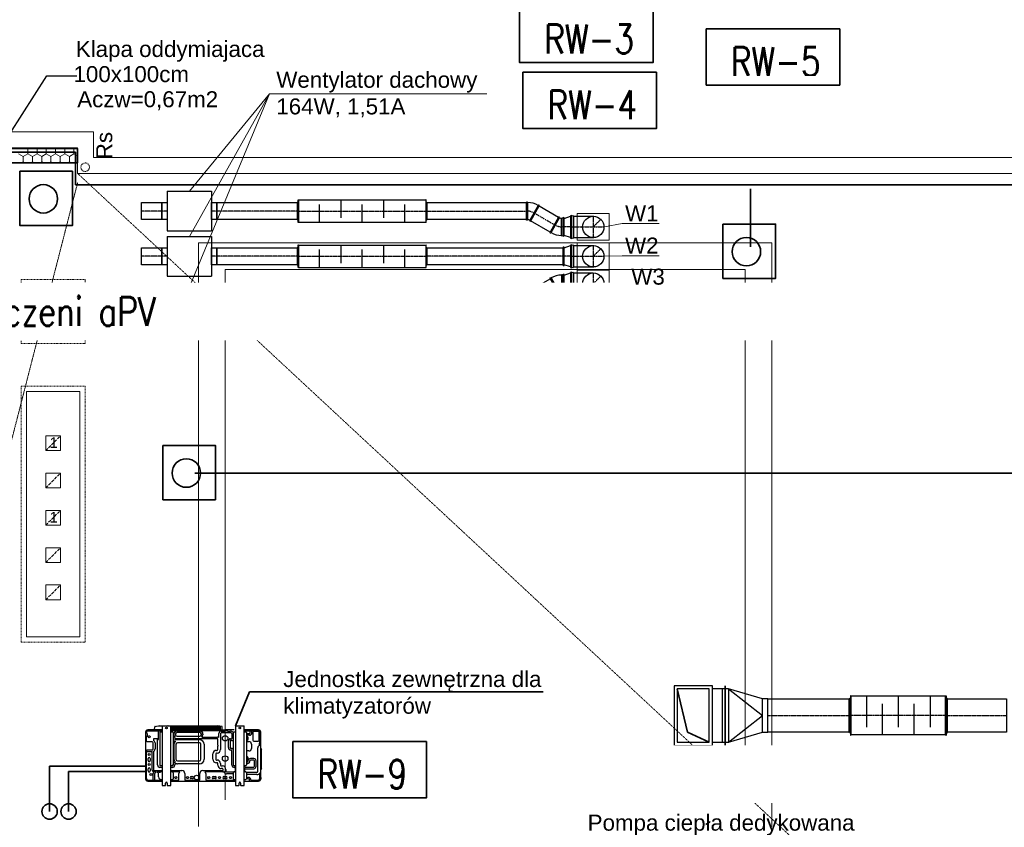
# Model space of a CAD drawing. Header units: centimetres. Extents: x 42630 to 130002, y 15 to 29179.
# Tile 146 of 175: x 83560 to 84484, y 4467 to 5225. Entities that reach past the tile are written whole.
import ezdxf
from ezdxf.enums import TextEntityAlignment as Align

# ---------------------------------------------------------------- set-up
doc = ezdxf.new("R2010")
doc.units = ezdxf.units.CM
doc.header["$LTSCALE"] = 0.01
for name, pattern in [('CENTER', [0.55, 0.37, -0.06, 0.06, -0.06]), ('Krawędzie ukryte', [391.222223, 282.222223, -109]), ('PRZERYWANA', [0.282222, 0.141111, -0.141111]), ('Przerywana 2', [135, 75, -60])]:
    doc.linetypes.add(name, pattern=pattern)
doc.layers.get('0').update_dxf_attribs({"color": 253})
for name, color, linetype, lineweight in [('1ESTAWIENIE STOLARKI_Pen_No__1_Nr_Pióra__7_Nr_Pióra__1', 7, 'Continuous', 13), ('2D - Ogólne_Nr_Pióra__1', 7, 'Continuous', 13), ('c.o. opis', 6, 'Continuous', 18), ('E0odgrom', 6, 'Continuous', 35), ('IS went opis', 7, 'Continuous', 20), ('Klimatyzacja', 3, 'Continuous', 35), ('Opisy - Etykiety_Nr_Pióra__20', 1, 'Continuous', 0), ('Opisy - Tekst_Nr_Pióra__1', 7, 'Continuous', 13), ('Pprzeowdy', 5, 'Continuous', 35), ('wentylacja opis', 30, 'Continuous', 35), ('Wentylacja wywiew', 4, 'Continuous', 35)]:
    doc.layers.add(name, color=color, linetype=linetype, lineweight=lineweight)
for name, color, linetype, lineweight, true_color in [('2D - Ogólne_Nr_Pióra__108', 7, 'Continuous', 13, 0xfd8379), ('2D - Ogólne_Nr_Pióra__2', 7, 'Continuous', 15, 0x7f7f7f), ('2D - Ogólne_Nr_Pióra__68', 7, 'Continuous', 35, 0xfd4435), ('Opisy - Etykiety_Nr_Pióra__88', 7, 'Continuous', 20, 0xfd4435)]:
    doc.layers.add(name, color=color, linetype=linetype, lineweight=lineweight, true_color=true_color)
for name, color, linetype in [('ADD', 1, 'Continuous'), ('RLINE', 1, 'Continuous'), ('VIS_WIRE', 1, 'Continuous'), ('WEN_NAW-_ATRYBUT', 6, 'Continuous'), ('WEN_NAW-_OSIE', 2, 'CENTER'), ('WEN_NAW-_ZLICZAC', 30, 'Continuous')]:
    doc.layers.add(name, color=color, linetype=linetype)
doc.styles.add('GENERATED_STYLE_1', font='arial.ttf')
doc.styles.add('GENERATED_STYLE_2', font='arial.ttf')
doc.styles.add('GENERATED_STYLE_4', font='arial.ttf')
doc.styles.add('p', font='simplex.shx', dxfattribs={"width": 0.8, "height": 100})
doc.styles.add('STYL_WENTYLE', font='arial.ttf', dxfattribs={"width": 0.8})
doc.linetypes.add('X', pattern='A,0,0,[1,DACH1.Shx,S=3.968254,R=0,X=0,Y=0],-500,0', length=500)

# ---------------------------------------------------------------- blocks, each defined once
blk = doc.blocks.new('SR-C160_50_12')
blk.add_lwpolyline([(0, -80), (0, 80), (50, 80), (50, -80)], close=True)
for p in [(0, 0), (50, 0)]:
    blk.add_point(p)
at = {"layer": 'WEN_NAW-_OSIE'}
blk.add_line((0, 0), (50, 0), dxfattribs=at)
at = {"layer": 'WEN_NAW-_ATRYBUT', "style": 'STYL_WENTYLE', "width": 0.8, "flags": 8}
blk.add_attdef('WENTYLE', text='', height=50, dxfattribs=at).set_placement((25, 0), align=Align.BOTTOM_LEFT)
at = {"layer": 'WEN_NAW-_OSIE', "style": 'STYL_WENTYLE', "width": 0.8, "flags": 8}
blk.add_attdef('FI_KANALU', text='', height=40, dxfattribs=at).set_placement((25, 40), align=Align.MIDDLE_CENTER)

msp = doc.modelspace()

# ---------------------------------------------------------------- linework, layer by layer
at = {"color": 252}
for p, q in [((83821.254, 5055.533), (83940.614, 5055.533)), ((83860.934, 5055.533), (83860.934, 5038.733)), ((83900.934, 5055.533), (83900.934, 5038.733)), ((83840.934, 5034.533), (83840.934, 5051.333)), ((83880.934, 5034.533), (83880.934, 5051.333)), ((83920.934, 5034.533), (83920.934, 5051.333)), ((84070.713, 5038.147), (84076.413, 5040.147)), ((84079.289, 5040.147), (84097.889, 5040.147)), ((83821.254, 5034.533), (83940.614, 5034.533)), ((84076.413, 5020.147), (84070.713, 5022.147)), ((84079.289, 5020.147), (84097.889, 5020.147)), ((83821.254, 5013.095), (83940.614, 5013.095)), ((83840.934, 4992.095), (83840.934, 5008.895)), ((83860.934, 5013.095), (83860.934, 4996.295)), ((83880.934, 4992.095), (83880.934, 5008.895)), ((83900.934, 5013.095), (83900.934, 4996.295)), ((83920.934, 4992.095), (83920.934, 5008.895)), ((84070.713, 5010.595), (84076.413, 5012.595)), ((84079.289, 5012.595), (84097.889, 5012.595)), ((83821.254, 4992.095), (83940.614, 4992.095)), ((84076.413, 4992.595), (84070.713, 4994.595)), ((84079.289, 4992.595), (84097.889, 4992.595)), ((84070.713, 4984.937), (84076.413, 4986.937)), ((84079.289, 4986.937), (84097.889, 4986.937)), ((83821.254, 4965.717), (83940.614, 4965.717)), ((83840.934, 4944.717), (83840.934, 4961.517)), ((83860.934, 4965.717), (83860.934, 4948.917)), ((83880.934, 4944.717), (83880.934, 4961.517)), ((83900.934, 4965.717), (83900.934, 4948.917)), ((83920.934, 4944.717), (83920.934, 4961.517)), ((84076.413, 4966.937), (84070.713, 4968.937)), ((84079.289, 4966.937), (84097.889, 4966.937)), ((83821.254, 4944.717), (83940.614, 4944.717)), ((84218.691, 4596.805), (84218.691, 4546.805)), ((84221.691, 4599.805), (84221.691, 4596.805)), ((84221.691, 4596.805), (84221.691, 4599.805)), ((84224.691, 4596.805), (84224.691, 4546.805)), ((84224.691, 4596.805), (84256.691, 4571.805)), ((84224.691, 4596.805), (84224.691, 4546.805)), ((84256.691, 4556.055), (84256.691, 4587.555)), ((84428.463, 4590.055, -64.197), (84339.723, 4590.055, -64.197)), ((84354.093, 4590.055, -64.197), (84354.093, 4560.855, -64.197)), ((84369.093, 4553.555, -64.197), (84369.093, 4582.755, -64.197)), ((84384.093, 4590.055, -64.197), (84384.093, 4560.855, -64.197)), ((84399.093, 4553.555, -64.197), (84399.093, 4582.755, -64.197)), ((84414.093, 4590.055, -64.197), (84414.093, 4560.855, -64.197)), ((84224.691, 4546.805), (84256.691, 4571.805)), ((84221.691, 4543.805), (84221.691, 4546.805)), ((84221.691, 4546.805), (84221.691, 4543.805)), ((84428.463, 4553.555, -64.197), (84339.723, 4553.555, -64.197))]:
    msp.add_line(p, q, dxfattribs=at)
for points in [[(83820.934, 5034.533), (83820.934, 5055.533, -1), (83821.254, 5055.533), (83821.254, 5034.533, -1)], [(83940.934, 5034.533), (83940.934, 5055.533, 1), (83940.614, 5055.533), (83940.614, 5034.533, 1)], [(84035.159, 5037.033), (84035.159, 5053.033, -1), (84036.279, 5053.033), (84036.279, 5037.033, -1)], [(83820.934, 5037.033), (83820.934, 5053.033, 1), (83820.134, 5053.033), (83820.134, 5037.033, 1)], [(83940.934, 5037.033), (83940.934, 5053.033, -1), (83941.734, 5053.033), (83941.734, 5037.033, -1)], [(84039.159, 5035.961), (84047.159, 5049.818, 1), (84046.189, 5050.378), (84038.189, 5036.521, 1)], [(84065.313, 5039.219), (84057.313, 5025.362, 1), (84058.282, 5024.802), (84066.282, 5038.659, 1)], [(84069.313, 5038.147), (84069.313, 5022.147, -1), (84068.193, 5022.147), (84068.193, 5038.147, -1)], [(84069.313, 5038.147), (84069.313, 5022.147, 1), (84070.713, 5022.147), (84070.713, 5038.147, 1)], [(84077.813, 5020.147), (84077.813, 5040.147, 1), (84076.413, 5040.147), (84076.413, 5020.147, 1)], [(84077.889, 5020.147), (84077.889, 5040.147, -1), (84079.289, 5040.147), (84079.289, 5020.147, -1)], [(83820.934, 4994.595), (83820.934, 5010.595, 1), (83820.134, 5010.595), (83820.134, 4994.595, 1)], [(83820.934, 4992.095), (83820.934, 5013.095, -1), (83821.254, 5013.095), (83821.254, 4992.095, -1)], [(83940.934, 4992.095), (83940.934, 5013.095, 1), (83940.614, 5013.095), (83940.614, 4992.095, 1)], [(83940.934, 4994.595), (83940.934, 5010.595, -1), (83941.734, 5010.595), (83941.734, 4994.595, -1)], [(84069.313, 5010.595), (84069.313, 4994.595, 1), (84070.713, 4994.595), (84070.713, 5010.595, 1)], [(84077.813, 4992.595), (84077.813, 5012.595, 1), (84076.413, 5012.595), (84076.413, 4992.595, 1)], [(84077.889, 4992.595), (84077.889, 5012.595, -1), (84079.289, 5012.595), (84079.289, 4992.595, -1)], [(84065.313, 4967.865), (84057.313, 4981.722, -1), (84058.282, 4982.282), (84066.282, 4968.425, -1)], [(84069.313, 4968.937), (84069.313, 4984.937, 1), (84068.193, 4984.937), (84068.193, 4968.937, 1)], [(84069.313, 4984.937), (84069.313, 4968.937, 1), (84070.713, 4968.937), (84070.713, 4984.937, 1)], [(84077.813, 4966.937), (84077.813, 4986.937, 1), (84076.413, 4986.937), (84076.413, 4966.937, 1)], [(84077.889, 4966.937), (84077.889, 4986.937, -1), (84079.289, 4986.937), (84079.289, 4966.937, -1)], [(83820.934, 4947.217), (83820.934, 4963.217, 1), (83820.134, 4963.217), (83820.134, 4947.217, 1)], [(83820.934, 4944.717), (83820.934, 4965.717, -1), (83821.254, 4965.717), (83821.254, 4944.717, -1)], [(83940.934, 4944.717), (83940.934, 4965.717, 1), (83940.614, 4965.717), (83940.614, 4944.717, 1)], [(83940.934, 4947.217), (83940.934, 4963.217, -1), (83941.734, 4963.217), (83941.734, 4947.217, -1)], [(84023.465, 4963.217), (84023.465, 4947.217, 1), (84024.585, 4947.217), (84024.585, 4963.217, 1)], [(84027.465, 4964.289), (84035.465, 4950.432, -1), (84034.495, 4949.872), (84026.495, 4963.729, -1)]]:
    msp.add_lwpolyline(points, format="xyb", close=True, dxfattribs=at)
for points in [[(83693.057, 5053.033), (83693.057, 5037.033), (83673.857, 5037.033), (83673.857, 5053.033)], [(83820.134, 5053.033), (83820.134, 5037.033), (83744.757, 5037.033), (83744.757, 5053.033)], [(83941.734, 5037.033), (83941.734, 5053.033), (84035.159, 5053.033), (84035.159, 5037.033)], [(84039.126, 5035.981), (84047.193, 5049.798), (84065.346, 5039.199), (84057.279, 5025.382)], [(83693.057, 5010.595), (83693.057, 4994.595), (83673.857, 4994.595), (83673.857, 5010.595)], [(83820.134, 5010.595), (83820.134, 4994.595), (83744.757, 4994.595), (83744.757, 5010.595)], [(84069.313, 5010.595), (84069.313, 4994.595), (83941.734, 4994.595), (83941.734, 5010.595)], [(84035.465, 4950.432), (84027.465, 4964.289), (84057.399, 4981.571), (84065.399, 4967.715)], [(83693.057, 4963.217), (83693.057, 4947.217), (83673.857, 4947.217), (83673.857, 4963.217)], [(83820.134, 4963.217), (83820.134, 4947.217), (83744.757, 4947.217), (83744.757, 4963.217)], [(83941.734, 4947.217), (83941.734, 4963.217), (84023.465, 4963.217), (84023.465, 4947.217)], [(84209.691, 4543.805), (84209.691, 4599.805), (84173.691, 4599.805), (84173.691, 4543.805)], [(84206.691, 4546.805), (84206.691, 4596.805), (84176.691, 4596.805), (84176.691, 4546.805)], [(84221.691, 4546.805), (84224.691, 4546.805), (84256.691, 4556.055), (84261.691, 4556.055), (84261.691, 4587.555), (84256.691, 4587.555), (84224.691, 4596.805), (84221.691, 4596.805)], [(84261.691, 4556.055), (84261.691, 4587.555), (84338.093, 4587.555), (84338.093, 4556.055)], [(84430.093, 4556.055), (84430.093, 4587.555), (84485.528, 4587.555), (84485.528, 4556.055)]]:
    msp.add_lwpolyline(points, close=True, dxfattribs=at)
msp.add_lwpolyline([(84209.691, 4546.805), (84221.691, 4546.805), (84221.691, 4596.805), (84209.691, 4596.805)], dxfattribs=at)
at = {"color": 252, "elevation": -64.197}
for points in [[(84339.093, 4587.555), (84339.093, 4556.055, -1), (84338.093, 4556.055), (84338.093, 4587.555, -1)], [(84339.093, 4590.055), (84339.093, 4553.555, 1), (84339.723, 4553.555), (84339.723, 4590.055, 1)], [(84429.093, 4590.055), (84429.093, 4553.555, -1), (84428.463, 4553.555), (84428.463, 4590.055, -1)], [(84429.093, 4587.555), (84429.093, 4556.055, 1), (84430.093, 4556.055), (84430.093, 4587.555, 1)]]:
    msp.add_lwpolyline(points, format="xyb", close=True, dxfattribs=at)
at = {"color": 252}
for centre in [(84097.889, 5030.147), (84097.889, 5030.147), (84097.889, 5002.595), (84097.889, 5002.595), (84097.889, 5002.595), (84097.889, 4976.937), (84097.889, 4976.937), (84097.889, 4976.937)]:
    msp.add_circle(centre, 10, dxfattribs=at)
for centre, radius, start, end in [((84036.279, 5033.213), 19.82, 60, 90), ((84036.279, 5033.213), 3.82, 60, 90), ((84068.193, 5041.967), 3.82, 240, 270), ((84068.193, 5041.967), 19.82, 240, 270), ((84068.193, 4965.117), 19.82, 90, 120), ((84024.585, 4967.037), 3.82, 270, 300), ((84068.193, 4965.117), 3.82, 90, 120), ((84024.585, 4967.037), 19.82, 270, 300)]:
    msp.add_arc(centre, radius, start, end, dxfattribs=at)
for p in [(83673.857, 5045.033), (83693.057, 5045.033), (83744.757, 5045.033), (83820.134, 5045.033), (83820.134, 5045.033), (83941.734, 5045.033), (83941.734, 5045.033), (84035.159, 5045.033), (84035.159, 5045.033), (84043.159, 5042.89), (84043.159, 5042.89), (84104.96, 5037.218), (84061.313, 5032.291), (84061.313, 5032.291), (84069.313, 5030.147), (84069.313, 5030.147), (84077.813, 5030.147), (84077.889, 5030.147), (84097.889, 5030.147), (84104.96, 5009.666), (84104.96, 5009.666), (83673.857, 5002.595), (83693.057, 5002.595), (83744.757, 5002.595), (83820.134, 5002.595), (83820.134, 5002.595), (83941.734, 5002.595), (83941.734, 5002.595), (84069.313, 5002.595), (84069.313, 5002.595), (84077.813, 5002.595), (84077.889, 5002.595), (84097.889, 5002.595), (84097.889, 5002.595), (84104.96, 4984.008), (84104.96, 4984.008), (84061.313, 4974.794), (84061.399, 4974.643), (84069.313, 4976.937), (84069.313, 4976.937), (84077.813, 4976.937), (84077.889, 4976.937), (84097.889, 4976.937), (84097.889, 4976.937), (83673.857, 4955.217), (83693.057, 4955.217), (83744.757, 4955.217), (83820.134, 4955.217), (83820.134, 4955.217), (83941.734, 4955.217), (83941.734, 4955.217), (84023.465, 4955.217), (84023.465, 4955.217), (84031.465, 4957.361), (84031.465, 4957.361), (84221.691, 4571.805), (84221.691, 4571.805), (84261.691, 4571.805), (84261.691, 4571.805), (84338.093, 4571.805, -64.197), (84338.093, 4571.805), (84430.093, 4571.805, -64.197), (84430.093, 4571.805)]:
    msp.add_point(p, dxfattribs=at)
at = {"layer": '2D - Ogólne_Nr_Pióra__1', "color": 252, "linetype": 'Continuous'}
for p, q in [((83629.085, 5119.28), (83106.085, 5119.28)), ((83629.085, 5095.28), (83629.085, 5119.28)), ((83121.085, 5104.28), (83614.085, 5104.28)), ((83614.085, 5104.28), (83614.085, 5080.28)), ((84696.085, 5095.28), (83629.085, 5095.28)), ((83614.085, 5090.28), (83121.085, 5090.28)), ((83614.085, 5080.28), (83614.085, 5090.28)), ((84696.085, 5080.28), (83614.085, 5080.28)), ((83614.085, 5080.28), (84696.085, 5080.28)), ((83566.085, 4975.78), (83616.085, 4975.78)), ((83566.085, 4925.78), (83566.085, 4975.78)), ((83616.085, 4975.78), (83616.085, 4925.78)), ((83584.085, 4957.78), (83598.085, 4957.78)), ((83584.085, 4943.78), (83584.085, 4957.78)), ((83598.085, 4957.78), (83598.085, 4943.78)), ((83598.085, 4943.78), (83584.085, 4943.78)), ((83616.085, 4925.78), (83566.085, 4925.78)), ((83566.085, 4875.78), (83616.085, 4875.78)), ((83566.085, 4645.78), (83566.085, 4875.78)), ((83616.085, 4875.78), (83616.085, 4645.78)), ((83584.085, 4834.28), (83598.085, 4834.28)), ((83584.085, 4820.28), (83584.085, 4834.28)), ((83598.085, 4834.28), (83598.085, 4820.28)), ((83598.085, 4820.28), (83584.085, 4820.28)), ((83584.085, 4799.28), (83598.085, 4799.28)), ((83584.085, 4785.28), (83584.085, 4799.28)), ((83598.085, 4799.28), (83598.085, 4785.28)), ((83598.085, 4785.28), (83584.085, 4785.28)), ((83584.085, 4764.28), (83598.085, 4764.28)), ((83584.085, 4750.28), (83584.085, 4764.28)), ((83598.085, 4764.28), (83598.085, 4750.28)), ((83598.085, 4750.28), (83584.085, 4750.28)), ((83584.085, 4729.28), (83598.085, 4729.28)), ((83584.085, 4715.28), (83584.085, 4729.28)), ((83598.085, 4729.28), (83598.085, 4715.28)), ((83598.085, 4715.28), (83584.085, 4715.28)), ((83584.085, 4694.28), (83598.085, 4694.28)), ((83584.085, 4680.28), (83584.085, 4694.28)), ((83598.085, 4694.28), (83598.085, 4680.28)), ((83598.085, 4680.28), (83584.085, 4680.28)), ((83616.085, 4645.78), (83566.085, 4645.78))]:
    msp.add_line(p, q, dxfattribs=at)
at = {"layer": '2D - Ogólne_Nr_Pióra__1', "color": 252, "linetype": 'PRZERYWANA'}
for p, q in [((84269.015, 4471.503), (83614.085, 5080.28)), ((83614.085, 5071.78), (83367.585, 4110.78)), ((84657.085, 4110.78), (84269.015, 4471.503))]:
    msp.add_line(p, q, dxfattribs=at)
at = {"layer": '2D - Ogólne_Nr_Pióra__1', "color": 252, "linetype": 'Przerywana 2'}
for p, q in [((83561.085, 4980.78), (83621.085, 4980.78)), ((83561.085, 4920.78), (83561.085, 4980.78)), ((83621.085, 4980.78), (83621.085, 4920.78)), ((83621.085, 4920.78), (83561.085, 4920.78)), ((83561.085, 4880.78), (83621.085, 4880.78)), ((83561.085, 4640.78), (83561.085, 4880.78)), ((83621.085, 4880.78), (83621.085, 4640.78)), ((83621.085, 4640.78), (83561.085, 4640.78))]:
    msp.add_line(p, q, dxfattribs=at)
at = {"layer": '2D - Ogólne_Nr_Pióra__1', "color": 252, "linetype": 'Krawędzie ukryte'}
for p, q in [((83584.085, 4943.78), (83598.085, 4957.78)), ((83584.085, 4820.28), (83598.085, 4834.28)), ((83584.085, 4785.28), (83598.085, 4799.28)), ((83584.085, 4750.28), (83598.085, 4764.28)), ((83584.085, 4715.28), (83598.085, 4729.28)), ((83584.085, 4680.28), (83598.085, 4694.28))]:
    msp.add_line(p, q, dxfattribs=at)
at = {"layer": '2D - Ogólne_Nr_Pióra__1', "color": 252, "linetype": 'Przerywana 2'}
msp.add_circle((83621.092, 5086.152), 4, dxfattribs=at)
at = {"layer": '2D - Ogólne_Nr_Pióra__108', "color": 252, "linetype": 'Continuous'}
for p, q in [((83567.319, 5098.852), (83567.319, 5103.78)), ((83575.979, 5098.852), (83575.979, 5103.78)), ((83584.639, 5098.852), (83584.639, 5103.78)), ((83593.3, 5098.852), (83593.3, 5103.78)), ((83601.96, 5098.852), (83601.96, 5103.78)), ((83610.62, 5098.852), (83610.62, 5103.78)), ((83562.989, 5096.352), (83558.659, 5098.852)), ((83562.989, 5091.352), (83561.131, 5090.28)), ((83567.319, 5098.852), (83562.989, 5096.352)), ((83562.989, 5091.352), (83562.989, 5096.352)), ((83564.846, 5090.28), (83562.989, 5091.352)), ((83571.649, 5096.352), (83567.319, 5098.852)), ((83571.649, 5091.352), (83569.791, 5090.28)), ((83575.979, 5098.852), (83571.649, 5096.352)), ((83571.649, 5091.352), (83571.649, 5096.352)), ((83573.507, 5090.28), (83571.649, 5091.352)), ((83580.309, 5096.352), (83575.979, 5098.852)), ((83580.309, 5091.352), (83578.452, 5090.28)), ((83584.639, 5098.852), (83580.309, 5096.352)), ((83580.309, 5091.352), (83580.309, 5096.352)), ((83582.167, 5090.28), (83580.309, 5091.352)), ((83588.969, 5096.352), (83584.639, 5098.852)), ((83588.969, 5091.352), (83587.112, 5090.28)), ((83593.3, 5098.852), (83588.969, 5096.352)), ((83588.969, 5091.352), (83588.969, 5096.352)), ((83590.827, 5090.28), (83588.969, 5091.352)), ((83597.63, 5096.352), (83593.3, 5098.852)), ((83597.63, 5091.352), (83595.772, 5090.28)), ((83601.96, 5098.852), (83597.63, 5096.352)), ((83597.63, 5091.352), (83597.63, 5096.352)), ((83599.487, 5090.28), (83597.63, 5091.352)), ((83606.29, 5096.352), (83601.96, 5098.852)), ((83606.29, 5091.352), (83604.432, 5090.28)), ((83610.62, 5098.852), (83606.29, 5096.352)), ((83606.29, 5091.352), (83606.29, 5096.352)), ((83608.148, 5090.28), (83606.29, 5091.352)), ((83614.085, 5096.852), (83610.62, 5098.852)), ((83614.085, 5090.853), (83613.093, 5090.28))]:
    msp.add_line(p, q, dxfattribs=at)
at = {"layer": '2D - Ogólne_Nr_Pióra__2', "color": 252, "linetype": 'X'}
for p, q in [((83727.33, 5015.287), (84265.441, 5015.287)), ((83727.33, 4467.659), (83727.33, 5015.287)), ((84265.441, 5015.287), (84265.441, 4467.659)), ((83752.33, 4990.287), (84240.441, 4990.287)), ((83752.33, 4492.659), (83752.33, 4990.287)), ((84240.441, 4990.287), (84240.441, 4492.659))]:
    msp.add_line(p, q, dxfattribs=at)
at = {"layer": '2D - Ogólne_Nr_Pióra__68', "color": 252, "linetype": 'Continuous'}
for p, q in [((83614.085, 5103.78), (83121.085, 5103.78)), ((83614.085, 5090.28), (83614.085, 5103.78)), ((83121.085, 5090.28), (83614.085, 5090.28))]:
    msp.add_line(p, q, dxfattribs=at)
at = {"layer": 'ADD', "color": 252, "linetype": 'Continuous'}
for p, q in [((83679.431, 4547.007), (83678.637, 4547.785)), ((83687.377, 4519.491), (83685.864, 4519.067)), ((83688.877, 4519.491), (83690.391, 4519.067)), ((83702.877, 4518.974), (83701.377, 4518.974))]:
    msp.add_line(p, q, dxfattribs=at)
at = {"layer": 'E0odgrom'}
for p, q in [((83108.127, 5100.306), (83611.906, 5100.306)), ((83611.906, 5100.306), (83611.906, 5069.574)), ((83611.906, 5069.574), (84716.049, 5069.574)), ((84245.524, 5011.597), (84245.524, 5066.036)), ((83723.965, 4799.11), (84714.4, 4799.11))]:
    msp.add_line(p, q, dxfattribs=at)
for points in [[(83559.893, 5082.392), (83609.216, 5082.392), (83609.216, 5031.425), (83559.893, 5031.425)], [(84219.569, 5032.818), (84268.892, 5032.818), (84268.892, 4981.85), (84219.569, 4981.85)], [(83694.058, 4825.16), (83743.382, 4825.16), (83743.382, 4774.193), (83694.058, 4774.193)]]:
    msp.add_lwpolyline(points, close=True, dxfattribs=at)
for centre in [(83581.883, 5056.498), (84241.559, 5006.923), (83716.049, 4799.265)]:
    msp.add_circle(centre, 13.358, dxfattribs=at)
at = {"layer": 'Klimatyzacja', "color": 252}
for p, q in [((83775.319, 4593.963), (83762.217, 4562.046)), ((84050.848, 4593.963), (83775.319, 4593.963)), ((83587.771, 4481.81), (83587.771, 4524.413)), ((83587.771, 4524.413), (83677.797, 4524.413)), ((83605.538, 4481.81), (83605.538, 4519.311)), ((83605.538, 4519.311), (83677.797, 4519.311))]:
    msp.add_line(p, q, dxfattribs=at)
for centre in [(83587.771, 4481.81), (83587.771, 4481.81), (83605.538, 4481.81), (83605.538, 4481.81)]:
    msp.add_circle(centre, 7.203, dxfattribs=at)
at = {"layer": 'Opisy - Etykiety_Nr_Pióra__88', "color": 252, "linetype": 'Continuous', "lineweight": -2}
for p, q in [((83463.556, 4981.953), (83585.127, 5171.984)), ((83585.127, 5171.984), (83613.273, 5171.984))]:
    msp.add_line(p, q, dxfattribs=at)
at = {"layer": 'RLINE', "color": 252, "linetype": 'Continuous'}
for p, q in [((83678.637, 4555.996), (83678.637, 4555.811)), ((83678.637, 4555.811), (83679.287, 4554.721)), ((83679.287, 4554.721), (83679.287, 4552.97)), ((83680.077, 4557.436), (83693.377, 4557.436)), ((83690.06, 4549.446), (83690.06, 4557.436)), ((83751.533, 4557.436), (83701.377, 4557.436)), ((83707.337, 4557.211), (83728.797, 4557.211)), ((83728.797, 4555.771), (83707.337, 4555.771)), ((83746.523, 4551.053), (83746.523, 4554.896)), ((83748.086, 4554.896), (83748.086, 4539.816)), ((83748.837, 4557.211), (83751.717, 4557.211)), ((83757.337, 4555.647), (83748.837, 4555.647)), ((83751.717, 4557.211), (83751.533, 4557.436)), ((83754.324, 4557.686), (83754.917, 4557.211)), ((83754.342, 4557.686), (83754.344, 4557.685)), ((83754.92, 4557.214), (83754.917, 4557.211)), ((83754.917, 4557.211), (83757.337, 4557.211)), ((83770.217, 4557.436), (83783.517, 4557.436)), ((83772.517, 4554.811), (83775.337, 4554.811)), ((83776.023, 4555.496), (83776.023, 4557.436)), ((83777.586, 4555.496), (83777.586, 4557.436)), ((83784.957, 4546.196), (83784.957, 4555.996)), ((83785.807, 4556.216), (83785.797, 4556.216)), ((83679.287, 4552.97), (83678.637, 4551.881)), ((83678.637, 4547.785), (83678.637, 4551.881)), ((83683.837, 4547.007), (83679.431, 4547.007)), ((83684.789, 4540.456), (83684.789, 4546.056)), ((83689.023, 4549.881), (83685.152, 4549.881)), ((83685.152, 4549.881), (83685.152, 4548.545)), ((83686.652, 4546.056), (83686.652, 4540.456)), ((83689.023, 4525.416), (83689.023, 4549.881)), ((83689.023, 4549.446), (83690.06, 4549.446)), ((83704.473, 4553.866), (83704.473, 4554.346)), ((83745.187, 4550.001), (83705.687, 4550.001)), ((83705.687, 4549.131), (83728.297, 4549.181)), ((83705.912, 4554.346), (83705.912, 4553.866)), ((83707.337, 4552.44), (83728.797, 4552.44)), ((83728.297, 4546.317), (83707.837, 4546.317)), ((83730.223, 4553.866), (83730.223, 4554.346)), ((83730.503, 4551.564), (83745.187, 4551.564)), ((83731.662, 4554.346), (83731.662, 4553.866)), ((83745.623, 4544.004), (83745.623, 4549.566)), ((83755.589, 4541.696), (83755.589, 4548.196)), ((83757.152, 4548.196), (83757.152, 4541.696)), ((83757.337, 4549.944), (83758.337, 4549.944)), ((83758.337, 4548.381), (83757.337, 4548.381)), ((83759.089, 4550.696), (83759.089, 4553.896)), ((83775.337, 4553.247), (83772.517, 4553.247)), ((83772.517, 4547.344), (83774.837, 4547.344)), ((83784.957, 4546.196), (83784.768, 4546.006)), ((83678.637, 4538.727), (83679.431, 4539.504)), ((83678.637, 4512.756), (83678.637, 4538.727)), ((83678.637, 4538.141), (83684.089, 4538.141)), ((83679.431, 4539.504), (83683.837, 4539.504)), ((83684.089, 4520.566), (83684.089, 4538.141)), ((83685.152, 4537.967), (83685.152, 4520.566)), ((83704.473, 4530.816), (83704.473, 4544.816)), ((83706.336, 4544.816), (83706.336, 4530.816)), ((83729.799, 4530.816), (83729.799, 4544.816)), ((83732.662, 4544.816), (83732.662, 4530.816)), ((83744.337, 4539.131), (83744.837, 4539.131)), ((83744.837, 4536.567), (83744.337, 4536.567)), ((83745.523, 4539.816), (83745.523, 4543.196)), ((83757.837, 4541.011), (83758.037, 4541.011)), ((83758.037, 4539.447), (83757.837, 4539.447)), ((83758.789, 4525.396), (83758.789, 4538.696)), ((83774.837, 4538.647), (83772.517, 4538.647)), ((83777.086, 4545.096), (83777.086, 4540.896)), ((83783.089, 4519.182), (83783.089, 4541.596)), ((83784.457, 4545.256), (83784.457, 4544.905)), ((83784.768, 4544.155), (83784.957, 4543.812)), ((83705.687, 4528.064), (83705.901, 4528.064)), ((83707.837, 4529.314), (83728.297, 4529.314)), ((83741.023, 4530.816), (83741.023, 4535.816)), ((83743.586, 4535.816), (83743.586, 4530.816)), ((83744.337, 4530.064), (83744.837, 4530.064)), ((83744.837, 4527.501), (83744.337, 4527.501)), ((83772.517, 4528.444), (83773.337, 4528.444)), ((83773.337, 4526.881), (83772.517, 4526.881)), ((83779.337, 4531.444), (83776.337, 4531.444)), ((83779.337, 4529.881), (83776.337, 4529.881)), ((83780.023, 4524.196), (83780.023, 4529.196)), ((83781.586, 4524.196), (83781.586, 4529.196)), ((83685.587, 4520.131), (83693.377, 4520.131)), ((83687.377, 4518.267), (83687.377, 4519.491)), ((83688.877, 4518.267), (83688.877, 4519.491)), ((83693.377, 4523.101), (83691.337, 4523.101)), ((83702.937, 4523.101), (83701.377, 4523.101)), ((83701.377, 4520.131), (83711.877, 4520.131)), ((83709.864, 4519.067), (83701.378, 4519.067)), ((83703.689, 4525.416), (83703.689, 4526.066)), ((83705.252, 4526.066), (83705.252, 4525.416)), ((83707.179, 4526.501), (83705.687, 4526.501)), ((83728.297, 4526.451), (83707.837, 4526.451)), ((83731.377, 4520.131), (83750.087, 4520.131)), ((83750.087, 4519.067), (83733.391, 4519.067)), ((83745.523, 4525.316), (83745.523, 4526.816)), ((83748.086, 4526.816), (83748.086, 4525.316)), ((83748.837, 4524.564), (83749.837, 4524.564)), ((83749.837, 4522.001), (83748.837, 4522.001)), ((83750.523, 4520.566), (83750.523, 4521.316)), ((83753.086, 4521.316), (83753.086, 4519.882)), ((83753.837, 4519.13), (83761.348, 4519.13)), ((83761.037, 4524.711), (83761.348, 4524.711)), ((83761.348, 4523.147), (83761.037, 4523.147)), ((83762.1, 4519.882), (83762.1, 4522.396)), ((83770.586, 4521.196), (83770.586, 4519.182)), ((83771.337, 4523.511), (83779.337, 4523.511)), ((83771.337, 4521.947), (83779.337, 4521.947)), ((83782.337, 4518.43), (83772.475, 4518.43)), ((83784.957, 4512.556), (83784.957, 4518.153)), ((83785.797, 4518.731), (83785.807, 4518.731)), ((83680.077, 4511.316), (83693.377, 4511.316)), ((83685.063, 4511.316), (83685.063, 4517.316)), ((83686.426, 4511.316), (83686.426, 4517.316)), ((83689.829, 4514.316), (83689.829, 4517.316)), ((83701.377, 4511.116), (83709.063, 4511.116)), ((83709.063, 4511.116), (83709.063, 4517.316)), ((83714.692, 4517.316), (83714.692, 4511.116)), ((83714.692, 4511.116), (83728.563, 4511.116)), ((83728.563, 4511.116), (83728.563, 4517.316)), ((83734.192, 4517.316), (83734.192, 4511.116)), ((83734.192, 4511.116), (83762.217, 4511.116)), ((83759.917, 4517.067), (83753.837, 4517.067)), ((83782.337, 4516.367), (83772.517, 4516.367)), ((83772.717, 4513.831), (83774.217, 4513.831)), ((83774.217, 4512.467), (83772.717, 4512.467)), ((83775.169, 4510.356), (83775.169, 4511.516)), ((83776.497, 4511.116), (83783.517, 4511.116)), ((83783.887, 4510.282), (83783.887, 4510.276)), ((83785.807, 4512.196), (83785.774, 4512.196))]:
    msp.add_line(p, q, dxfattribs=at)
for centre, radius in [((83752.502, 4550.441), 2.623), ((83752.502, 4531.391), 2.623), ((83725.677, 4513.596), 2.174)]:
    msp.add_circle(centre, radius, dxfattribs=at)
for centre, radius, start, end in [((83680.077, 4555.996), 1.44, 90, 180), ((83707.337, 4554.346), 2.865, 90, 180), ((83707.337, 4554.346), 1.426, 90, 180), ((83728.797, 4554.346), 2.865, 0, 90), ((83728.797, 4554.346), 1.426, 0, 90), ((83748.837, 4554.896), 2.315, 90, 180), ((83748.837, 4554.896), 0.751, 90, 180), ((83757.337, 4553.896), 3.315, 38.191206, 90), ((83757.337, 4553.896), 1.751, 0, 90), ((83775.337, 4555.496), 0.685, 270, 0), ((83775.337, 4555.496), 2.249, 270, 0), ((83783.517, 4555.996), 1.44, 0, 90), ((83683.837, 4546.056), 0.951, 0, 90), ((83683.837, 4546.056), 2.815, 0, 62.153597), ((83705.687, 4549.566), 1.999, 91.575451, 276.68401), ((83707.337, 4553.866), 2.865, 180, 233.47769), ((83707.837, 4544.816), 3.365, 125.14263, 180), ((83705.687, 4549.566), 0.435, 90, 270), ((83707.337, 4553.866), 1.426, 180, 270), ((83707.837, 4544.816), 1.501, 90, 180), ((83728.297, 4544.816), 4.365, 0, 90), ((83728.297, 4544.816), 1.501, 0, 90), ((83728.797, 4553.866), 1.426, 270, 0), ((83728.797, 4553.866), 2.865, 306.54769, 0), ((83745.187, 4549.566), 1.999, 48.08014, 90), ((83745.187, 4549.566), 0.435, 0, 90), ((83757.337, 4548.196), 1.749, 90, 180), ((83757.337, 4548.196), 0.185, 90, 180), ((83758.337, 4550.696), 0.751, 270, 0), ((83758.337, 4550.696), 2.315, 270, 313.0443), ((83771.552, 4550.441), 2.623, 291.58391, 68.41609), ((83774.837, 4545.096), 2.249, 0, 90), ((83785.517, 4545.256), 1.06, 135, 180), ((83683.837, 4540.456), 0.951, 270, 0), ((83683.837, 4540.456), 2.815, 297.8464, 0), ((83744.337, 4535.816), 3.315, 90, 180), ((83744.337, 4535.816), 0.751, 90, 180), ((83744.837, 4539.816), 0.685, 270, 0), ((83744.837, 4539.816), 3.249, 270, 0), ((83748.837, 4543.196), 3.315, 165.89066, 180), ((83757.837, 4541.696), 2.249, 180, 270), ((83757.837, 4541.696), 0.685, 180, 270), ((83758.037, 4538.696), 2.315, 35.69206, 90), ((83758.037, 4538.696), 0.751, 0, 90), ((83774.837, 4540.896), 2.249, 270, 0), ((83785.337, 4541.596), 2.249, 99.72965, 180), ((83785.517, 4544.905), 1.06, 180, 225), ((83705.687, 4526.066), 1.999, 90, 180), ((83707.837, 4530.816), 3.365, 180, 234.85737), ((83707.837, 4530.816), 1.501, 180, 270), ((83728.297, 4530.816), 4.365, 270, 0), ((83728.297, 4530.816), 1.501, 270, 0), ((83744.337, 4530.816), 3.315, 180, 270), ((83744.337, 4530.816), 0.751, 180, 270), ((83744.837, 4526.816), 3.249, 0, 90), ((83744.837, 4526.816), 0.685, 0, 90), ((83771.552, 4531.391), 2.623, 291.58391, 68.41609), ((83773.337, 4529.196), 2.315, 270, 0), ((83773.337, 4529.196), 0.751, 270, 0), ((83776.337, 4529.196), 2.249, 90, 180), ((83776.337, 4529.196), 0.685, 90, 180), ((83779.337, 4529.196), 2.249, 0, 90), ((83779.337, 4529.196), 0.685, 0, 90), ((83685.587, 4520.566), 1.499, 180, 280.45463), ((83687.377, 4517.316), 2.315, 130.83113, 180), ((83685.587, 4520.566), 0.435, 180, 270), ((83687.377, 4517.316), 0.951, 90, 180), ((83688.877, 4517.316), 0.951, 0, 90), ((83691.337, 4525.416), 2.315, 180, 270), ((83688.877, 4517.316), 2.315, 21.318863, 49.168871), ((83702.937, 4525.416), 2.315, 270, 0), ((83705.687, 4526.066), 0.435, 90, 180), ((83707.837, 4530.816), 4.365, 261.31928, 270), ((83711.377, 4517.316), 2.315, 130.83113, 180), ((83711.877, 4517.316), 2.815, 0, 90), ((83731.377, 4517.316), 2.815, 90, 180), ((83731.877, 4517.316), 2.315, 0, 49.168871), ((83748.837, 4525.316), 3.315, 180, 270), ((83748.837, 4525.316), 0.751, 180, 270), ((83749.837, 4521.316), 3.249, 0, 90), ((83749.837, 4521.316), 0.685, 0, 90), ((83750.087, 4520.566), 0.435, 270, 0), ((83750.087, 4520.566), 1.499, 270, 310.45942), ((83753.837, 4519.882), 2.815, 189.32673, 270), ((83753.837, 4519.882), 0.751, 180, 270), ((83761.037, 4525.396), 2.249, 180, 270), ((83761.037, 4525.396), 0.685, 230.7292, 270), ((83761.348, 4522.396), 2.315, 67.950343, 90), ((83761.348, 4522.396), 0.751, 0, 90), ((83761.348, 4519.882), 0.751, 270, 0), ((83771.337, 4521.196), 2.315, 90, 118.93667), ((83771.337, 4521.196), 0.751, 90, 180), ((83771.337, 4519.182), 0.751, 180, 196.02282), ((83779.337, 4524.196), 0.685, 270, 0), ((83779.337, 4524.196), 2.249, 270, 0), ((83782.337, 4519.182), 0.751, 270, 0), ((83782.337, 4519.182), 2.815, 270, 338.55886), ((83680.077, 4512.756), 1.44, 180, 270), ((83691.877, 4514.316), 2.049, 180, 247.28599), ((83772.717, 4511.516), 0.951, 90, 102.53018), ((83772.717, 4511.516), 2.315, 90, 94.956562), ((83774.217, 4511.516), 2.315, 350.04929, 90), ((83774.217, 4511.516), 0.951, 0, 90), ((83783.517, 4512.556), 1.44, 270, 0)]:
    msp.add_arc(centre, radius, start, end, dxfattribs=at)
at = {"layer": 'VIS_WIRE', "color": 252, "linetype": 'Continuous'}
for p, q in [((83677.797, 4556.206), (83677.797, 4512.366)), ((83693.377, 4558.286), (83679.877, 4558.286)), ((83685.747, 4558.286), (83685.75, 4558.427)), ((83693.377, 4558.486), (83685.81, 4558.486)), ((83686.247, 4558.486), (83686.394, 4561.293)), ((83686.729, 4561.667), (83688.179, 4561.904)), ((83688.179, 4561.904), (83690.375, 4562.264)), ((83690.521, 4562.276), (83698.789, 4562.276)), ((83691.077, 4555.746), (83691.077, 4525.657)), ((83691.877, 4556.546), (83693.377, 4556.546)), ((83693.377, 4562.046), (83693.377, 4506.246)), ((83698.97, 4562.226), (83745.67, 4562.226)), ((83701.377, 4506.246), (83701.377, 4562.046)), ((83701.377, 4558.286), (83752.437, 4558.286)), ((83701.377, 4556.546), (83702.877, 4556.546)), ((83745.686, 4561.486), (83701.827, 4561.486)), ((83747.757, 4559.286), (83701.827, 4559.286)), ((83701.827, 4559.036), (83747.757, 4559.036)), ((83701.832, 4562.226), (83701.832, 4559.036)), ((83747.882, 4560.386), (83701.832, 4560.386)), ((83703.677, 4555.746), (83703.677, 4525.657)), ((83709.882, 4562.226), (83709.882, 4559.036)), ((83717.932, 4562.226), (83717.932, 4559.036)), ((83725.982, 4562.226), (83725.982, 4559.036)), ((83734.032, 4562.226), (83734.032, 4559.036)), ((83742.082, 4562.226), (83742.082, 4559.036)), ((83749.415, 4561.612), (83745.67, 4562.226)), ((83747.826, 4561.133), (83745.686, 4561.486)), ((83748.182, 4559.461), (83748.182, 4560.714)), ((83749.742, 4558.286), (83749.742, 4561.227)), ((83754.1, 4557.586), (83751.533, 4557.436)), ((83760.937, 4558.286), (83752.437, 4558.286)), ((83759.917, 4555.746), (83759.917, 4525.657)), ((83760.717, 4556.546), (83762.217, 4556.546)), ((83762.217, 4562.046), (83770.217, 4562.046)), ((83762.217, 4562.046), (83762.217, 4506.246)), ((83770.217, 4506.246), (83770.217, 4562.046)), ((83783.737, 4558.286), (83770.217, 4558.286)), ((83770.217, 4556.546), (83771.717, 4556.546)), ((83772.517, 4555.746), (83772.517, 4525.657)), ((83778.527, 4555.776), (83778.527, 4548.776)), ((83783.527, 4556.776), (83779.527, 4556.776)), ((83784.527, 4548.776), (83784.527, 4555.776)), ((83785.797, 4545.296), (83785.797, 4556.206)), ((83785.807, 4542.886), (83785.807, 4556.216)), ((83779.527, 4547.776), (83783.527, 4547.776)), ((83785.797, 4512.346), (83785.797, 4544.866)), ((83785.807, 4540.998), (83785.807, 4541.686)), ((83785.931, 4540.639), (83786.463, 4539.718)), ((83786.597, 4522.904), (83786.597, 4539.218)), ((83680.117, 4529.546), (83680.117, 4531.546)), ((83682.117, 4531.546), (83682.117, 4529.546)), ((83680.117, 4519.846), (83680.117, 4521.846)), ((83682.117, 4521.846), (83682.117, 4519.846)), ((83691.877, 4524.857), (83693.377, 4524.857)), ((83693.377, 4518.974), (83691.877, 4518.974)), ((83701.377, 4524.857), (83702.877, 4524.857)), ((83703.677, 4518.174), (83703.677, 4512.546)), ((83759.917, 4518.174), (83759.917, 4512.546)), ((83762.217, 4518.974), (83760.717, 4518.974)), ((83770.217, 4524.857), (83771.717, 4524.857)), ((83771.717, 4518.974), (83770.317, 4518.974)), ((83772.517, 4518.174), (83772.517, 4512.546)), ((83785.807, 4519.281), (83785.797, 4519.281)), ((83785.807, 4519.231), (83785.797, 4519.231)), ((83785.807, 4518.081), (83785.797, 4518.081)), ((83785.797, 4518.08), (83785.807, 4518.081)), ((83785.807, 4514.966), (83785.807, 4521.123)), ((83786.463, 4522.404), (83785.931, 4521.482)), ((83679.877, 4510.286), (83693.377, 4510.286)), ((83691.877, 4511.746), (83693.377, 4511.746)), ((83696.627, 4506.446), (83696.627, 4508.496)), ((83698.127, 4508.496), (83698.127, 4506.446)), ((83701.377, 4511.746), (83702.877, 4511.746)), ((83701.377, 4510.276), (83762.217, 4510.276)), ((83720.627, 4514.596), (83721.627, 4514.596)), ((83721.627, 4512.596), (83720.627, 4512.596)), ((83741.177, 4514.596), (83743.177, 4514.596)), ((83743.177, 4512.596), (83741.177, 4512.596)), ((83751.327, 4514.596), (83753.327, 4514.596)), ((83753.327, 4512.596), (83751.327, 4512.596)), ((83760.717, 4511.746), (83762.217, 4511.746)), ((83765.467, 4506.446), (83765.467, 4508.496)), ((83766.967, 4508.496), (83766.967, 4506.446)), ((83770.217, 4511.746), (83771.717, 4511.746)), ((83770.217, 4510.276), (83783.887, 4510.276)), ((83785.797, 4517.481), (83785.807, 4517.481)), ((83785.807, 4517.481), (83785.797, 4517.481)), ((83785.807, 4513.766), (83785.807, 4512.196)), ((83693.377, 4506.246), (83696.427, 4506.246)), ((83698.327, 4506.246), (83701.377, 4506.246)), ((83762.217, 4506.246), (83765.267, 4506.246)), ((83767.167, 4506.246), (83770.217, 4506.246))]:
    msp.add_line(p, q, dxfattribs=at)
for centre, radius in [((83697.377, 4560.046), 0.75), ((83766.217, 4560.046), 0.75), ((83681.117, 4551.926), 1), ((83681.117, 4535.246), 1), ((83681.117, 4525.846), 1), ((83682.897, 4516.446), 1), ((83706.177, 4513.596), 1), ((83717.077, 4513.596), 1), ((83737.077, 4513.596), 1), ((83747.227, 4513.596), 1), ((83757.417, 4513.596), 1)]:
    msp.add_circle(centre, radius, dxfattribs=at)
for centre, radius, start, end in [((83679.877, 4556.206), 2.08, 90, 180), ((83685.81, 4558.426), 0.06, 90, 179), ((83686.794, 4561.272), 0.4, 99.3, 177), ((83690.521, 4561.376), 0.9, 90, 99.3), ((83691.877, 4555.746), 0.8, 90, 180), ((83698.789, 4561.876), 0.4, 61.044976, 90), ((83702.877, 4555.746), 0.8, 0, 90), ((83747.757, 4559.461), 0.425, 270, 0), ((83747.757, 4560.714), 0.425, 0, 80.7), ((83749.352, 4561.227), 0.39, 0, 80.7), ((83754.1, 4557.886), 0.3, 270, 318.16266), ((83760.717, 4555.746), 0.8, 90, 180), ((83771.717, 4555.746), 0.8, 0, 90), ((83779.527, 4555.776), 1, 90, 180), ((83783.527, 4555.776), 1, 0, 90), ((83783.737, 4556.216), 2.07, 0, 90), ((83779.527, 4548.776), 1, 180, 270), ((83783.527, 4548.776), 1, 270, 0), ((83786.797, 4541.139), 1, 180, 210), ((83785.597, 4539.218), 1, 0, 30), ((83681.117, 4531.546), 1, 0, 180), ((83681.117, 4529.546), 1, 180, 0), ((83681.117, 4521.846), 1, 0, 180), ((83681.117, 4519.846), 1, 180, 0), ((83691.877, 4525.657), 0.8, 180, 270), ((83691.877, 4518.174), 0.8, 90, 180), ((83702.877, 4525.657), 0.8, 270, 0), ((83702.877, 4518.174), 0.8, 0, 90), ((83760.717, 4525.657), 0.8, 180, 270), ((83760.717, 4518.174), 0.8, 90, 180), ((83770.317, 4519.074), 0.1, 180, 270), ((83771.717, 4525.657), 0.8, 270, 0), ((83771.717, 4518.174), 0.8, 0, 90), ((83786.797, 4520.982), 1, 150, 180), ((83785.597, 4522.904), 1, 330, 0), ((83679.877, 4512.366), 2.08, 180, 270), ((83679.887, 4512.366), 2.08, 223.52072, 227.3612), ((83679.887, 4512.366), 2.08, 245.67322, 249.89211), ((83691.877, 4512.546), 0.8, 188.60171, 270), ((83697.377, 4508.496), 0.75, 0, 180), ((83702.877, 4512.546), 0.8, 270, 0), ((83720.627, 4513.596), 1, 90, 270), ((83721.627, 4513.596), 1, 270, 90), ((83741.177, 4513.596), 1, 90, 270), ((83743.177, 4513.596), 1, 270, 90), ((83751.327, 4513.596), 1, 90, 270), ((83753.327, 4513.596), 1, 270, 90), ((83760.717, 4512.546), 0.8, 180, 270), ((83766.217, 4508.496), 0.75, 0, 180), ((83771.717, 4512.546), 0.8, 270, 0), ((83783.887, 4512.196), 1.92, 270, 0), ((83696.427, 4506.446), 0.2, 270, 0), ((83698.327, 4506.446), 0.2, 180, 270), ((83765.267, 4506.446), 0.2, 270, 0), ((83767.167, 4506.446), 0.2, 180, 270)]:
    msp.add_arc(centre, radius, start, end, dxfattribs=at)
at = {"layer": 'WEN_NAW-_OSIE', "color": 252}
for p, q in [((83693.057, 5045.033), (83673.857, 5045.033)), ((83820.134, 5045.033), (83744.757, 5045.033)), ((83820.134, 5045.033), (83941.734, 5045.033)), ((83941.734, 5045.033), (84035.159, 5045.033)), ((84043.159, 5042.89), (84061.313, 5032.291)), ((84097.889, 5040.647), (84097.889, 5019.647)), ((84097.889, 5030.147), (84104.96, 5037.218)), ((84077.813, 5030.147), (84069.313, 5030.147)), ((84077.889, 5030.147), (84108.389, 5030.147)), ((84097.889, 5013.095), (84097.889, 4992.095)), ((84097.889, 5002.595), (84104.96, 5009.666)), ((84097.889, 5002.595), (84104.96, 5009.666)), ((83693.057, 5002.595), (83673.857, 5002.595)), ((83820.134, 5002.595), (83744.757, 5002.595)), ((83820.134, 5002.595), (83941.734, 5002.595)), ((84069.313, 5002.595), (83941.734, 5002.595)), ((84077.813, 5002.595), (84069.313, 5002.595)), ((84077.889, 5002.595), (84108.389, 5002.595)), ((84097.889, 4987.437), (84097.889, 4966.437)), ((84097.889, 4976.937), (84104.96, 4984.008)), ((84097.889, 4976.937), (84104.96, 4984.008)), ((84031.465, 4957.361), (84061.399, 4974.643)), ((84077.813, 4976.937), (84069.313, 4976.937)), ((84077.889, 4976.937), (84108.389, 4976.937)), ((83693.057, 4955.217), (83673.857, 4955.217)), ((83820.134, 4955.217), (83744.757, 4955.217)), ((83820.134, 4955.217), (83941.734, 4955.217)), ((83941.734, 4955.217), (84023.465, 4955.217)), ((84261.691, 4571.805), (84338.093, 4571.805)), ((84430.093, 4571.805, -64.197), (84338.093, 4571.805, -64.197)), ((84430.093, 4571.805), (84485.528, 4571.805))]:
    msp.add_line(p, q, dxfattribs=at)
for centre, start, end in [((84035.159, 5029.033), 60, 90), ((84069.313, 5046.147), 240, 270), ((84069.313, 4960.937), 90, 120), ((84023.465, 4971.217), 270, 300)]:
    msp.add_arc(centre, 16, start, end, dxfattribs=at)
at = {"layer": 'WEN_NAW-_ZLICZAC', "color": 252}
for p, q in [((83698.057, 5063.633), (83739.757, 5063.633)), ((83698.057, 5063.633), (83698.057, 5026.433)), ((83739.757, 5063.633), (83739.757, 5026.433)), ((83698.057, 5026.433), (83739.757, 5026.433)), ((83698.057, 5021.195), (83739.757, 5021.195)), ((83698.057, 5021.195), (83698.057, 4983.995)), ((83739.757, 5021.195), (83739.757, 4983.995)), ((83698.057, 4983.995), (83739.757, 4983.995)), ((83698.057, 4973.817), (83739.757, 4973.817)), ((83698.057, 4973.817), (83698.057, 4936.617)), ((83739.757, 4973.817), (83739.757, 4936.617)), ((83698.057, 4936.617), (83739.757, 4936.617))]:
    msp.add_line(p, q, dxfattribs=at)
at = {"layer": 'wentylacja opis', "color": 252, "lineweight": 18}
for p, q in [((83794.235, 5155.077), (83718.907, 5063.633)), ((83794.235, 5155.077), (83718.907, 5021.195)), ((83794.235, 5155.077), (83718.907, 4973.817)), ((83794.235, 5155.077), (83997.842, 5155.077)), ((84082.889, 5042.647), (84082.889, 5017.647)), ((84082.889, 5042.647), (84112.889, 5042.647)), ((84112.889, 5042.647), (84112.889, 5017.647)), ((84125.081, 5033.433), (84108.389, 5030.147)), ((84125.081, 5033.433), (84159.596, 5033.433)), ((84082.889, 5017.647), (84112.889, 5017.647)), ((84082.889, 5015.095), (84082.889, 4990.095)), ((84082.889, 5015.095), (84112.889, 5015.095)), ((84112.889, 5015.095), (84112.889, 4990.095)), ((84125.081, 5003.12), (84108.389, 5002.595)), ((84125.081, 5003.12), (84159.596, 5003.12)), ((84082.889, 4990.095), (84112.889, 4990.095)), ((84082.889, 4990.095), (84112.889, 4990.095)), ((84082.889, 4989.437), (84082.889, 4964.437)), ((84082.889, 4989.437), (84112.889, 4989.437)), ((84112.889, 4989.437), (84112.889, 4964.437)), ((84130.956, 4973.945), (84107.848, 4976.036)), ((84130.956, 4973.945), (84165.471, 4973.945)), ((84082.889, 4964.437), (84112.889, 4964.437)), ((84082.889, 4964.437), (84112.889, 4964.437))]:
    msp.add_line(p, q, dxfattribs=at)
at = {"layer": 'Wentylacja wywiew', "color": 252}
for p, q in [((84186.127, 4556.304), (84176.691, 4596.805)), ((84206.691, 4546.805), (84186.127, 4556.304))]:
    msp.add_line(p, q, dxfattribs=at)

# ---------------------------------------------------------------- block references
at = {"layer": 'WEN_NAW-_ZLICZAC', "color": 252, "xscale": 0.1, "yscale": 0.1, "zscale": 0.1, "rotation": 180}
for p in [(83698.057, 5045.033), (83744.757, 5045.033), (83698.057, 5002.595), (83744.757, 5002.595), (83698.057, 4955.217), (83744.757, 4955.217)]:
    msp.add_blockref('SR-C160_50_12', p, dxfattribs=at)

# ---------------------------------------------------------------- texts
at = {"layer": '1ESTAWIENIE STOLARKI_Pen_No__1_Nr_Pióra__7_Nr_Pióra__1', "color": 252, "linetype": 'Continuous', "style": 'GENERATED_STYLE_2'}
msp.add_text('Rs', height=15, rotation=90, dxfattribs=at).set_placement((83646.481, 5093.632))
at = {"layer": 'c.o. opis', "color": 252, "insert": (83807.022, 4613.528), "char_height": 15, "attachment_point": 1, "style": 'GENERATED_STYLE_1'}
msp.add_mtext('Jednostka zewnętrzna dla\\Pklimatyzatorów', dxfattribs=at)
at = {"layer": 'IS went opis', "color": 5, "linetype": 'Continuous', "char_height": 27, "width": 1079.48729, "attachment_point": 1, "style": 'p', "bg_fill": 2}
for s, insert in [('RW-3', (84051.882, 5219.97)), ('RW-5', (84226.942, 5198.842)), ('RW-4', (84054.9, 5158.095))]:
    msp.add_mtext(s, dxfattribs=dict(at, insert=insert))
at = {"layer": 'Opisy - Etykiety_Nr_Pióra__20', "color": 252, "linetype": 'Continuous', "style": 'GENERATED_STYLE_4'}
for s, p in [('Klapa oddymiajaca', (83612.351, 5189.562)), ('100x100cm', (83610.181, 5165.996)), ('Aczw=0,67m2', (83613.701, 5142.434))]:
    msp.add_text(s, height=15, dxfattribs=at).set_placement(p)
at = {"layer": 'Opisy - Tekst_Nr_Pióra__1', "color": 252, "linetype": 'Continuous', "style": 'GENERATED_STYLE_2'}
for p in [(83587.722, 4946.31), (83587.722, 4822.81), (83587.722, 4752.81)]:
    msp.add_text('1', height=10, dxfattribs=at).set_placement(p)
at = {"layer": 'wentylacja opis', "color": 252, "style": 'GENERATED_STYLE_1'}
for s, p in [('W1', (84127.694, 5035.486)), ('W2', (84127.694, 5005.173)), ('W3', (84133.569, 4975.997))]:
    msp.add_text(s, height=15, dxfattribs=at).set_placement(p)
at = {"layer": 'wentylacja opis', "color": 252, "insert": (83800.478, 5175.706), "char_height": 15, "attachment_point": 1, "style": 'GENERATED_STYLE_1'}
msp.add_mtext('Wentylator dachowy \\P164W, 1,51A', dxfattribs=at)
at = {"layer": 'wentylacja opis', "color": 252, "lineweight": 18, "insert": (84092.589, 4478.816), "char_height": 15, "attachment_point": 1, "style": 'GENERATED_STYLE_1'}
msp.add_mtext('Pompa ciepła dedykowana \\Pdo centrali wwent.\\P12,6 kW, 400V19,1A,  ', dxfattribs=at)

# ---------------------------------------------------------------- next in the draw order: linework, layer by layer
at = {"layer": 'Pprzeowdy'}
for points in [[(84028.799, 5237.075), (84154.058, 5237.075), (84154.058, 5184.256), (84028.799, 5184.256)], [(84203.859, 5215.947), (84329.118, 5215.947), (84329.118, 5163.128), (84203.859, 5163.128)], [(84031.817, 5175.201), (84157.076, 5175.201), (84157.076, 5122.381), (84031.817, 5122.381)]]:
    msp.add_lwpolyline(points, close=True, dxfattribs=at)

# ---------------------------------------------------------------- next in the draw order: texts
at = {"layer": 'IS went opis', "color": 5, "linetype": 'Continuous', "char_height": 27, "width": 1079.48729, "attachment_point": 1, "style": 'p', "bg_fill": 2}
for s, insert in [('wypust do R1i pomieszczeni aPV', (83204.111, 4964.264)), ('RW-9', (83839.093, 4530.292))]:
    msp.add_mtext(s, dxfattribs=dict(at, insert=insert))

# ---------------------------------------------------------------- next in the draw order: linework, layer by layer
at = {"layer": 'Pprzeowdy'}
msp.add_lwpolyline([(83816.01, 4547.398), (83941.269, 4547.398), (83941.269, 4494.578), (83816.01, 4494.578)], close=True, dxfattribs=at)

doc.saveas('drawing.dxf')
